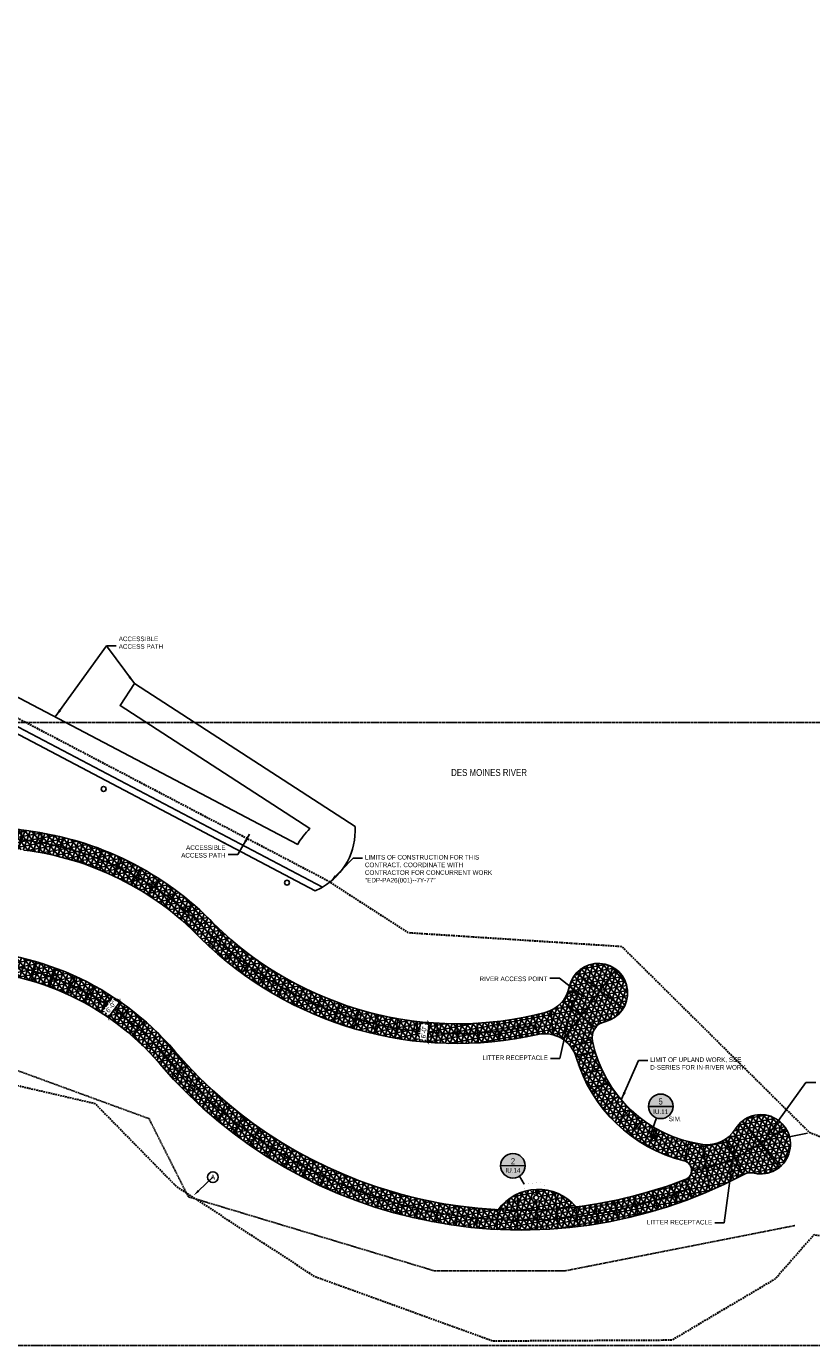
# Model space of a CAD drawing. Extents: x -7 to 1611950, y -7 to 575670.
# Tile 24 of 25: x 1610653 to 1610893, y 574829 to 575232. Entities that reach past the tile are written whole.
import ezdxf
from ezdxf import colors
from ezdxf.entities.mleader import LeaderData, LeaderLine
from ezdxf.enums import TextEntityAlignment as Align
from ezdxf.math import Vec2, Vec3

# ---------------------------------------------------------------- set-up
doc = ezdxf.new("R2010")
doc.units = 0
doc.header["$MEASUREMENT"] = 0
for name, pattern in [('3001.687.19 I09 Tree Protection$0$HIDDEN', [0.375, 0.25, -0.125]), ('3001.687.19 P-Series Lighting$0$DASHED2', [0.375, 0.25, -0.125]), ('DASHED', [0.75, 0.5, -0.25]), ('HIDDEN', [0.375, 0.25, -0.125]), ('HIDDEN2', [0.1875, 0.125, -0.0625])]:
    doc.linetypes.add(name, pattern=pattern)
for name, color, linetype in [('3001.687.19 I09 Tree Protection$0$L-TREE-PROTECT', 5, '3001.687.19 I09 Tree Protection$0$HIDDEN'), ('3001.687.19 P-Series Lighting$0$EN-LITE', 3, 'Continuous'), ('L-ANNO-MACH', 7, 'HIDDEN'), ('L-ANNO-MACH-OVERALL', 7, 'HIDDEN'), ('L-PAVE-JONT', 1, 'Continuous'), ('L-PAVE-SDWK', 4, 'Continuous'), ('L-STON', 3, 'Continuous'), ('X-XREF-SURV', 252, 'Continuous')]:
    doc.layers.add(name, color=color, linetype=linetype)
for name, color, linetype, lineweight in [('L-ANNO-DIMS', 2, 'Continuous', 25), ('L-ANNO-KEYN', 2, 'Continuous', 25), ('L-ANNO-KEYN-20SC', 2, 'Continuous', 25), ('L-ANNO-NOTE', 2, 'Continuous', 25), ('L-ANNO-SCRN', 9, 'Continuous', 25), ('P-LOW', 4, 'DASHED', 30)]:
    doc.layers.add(name, color=color, linetype=linetype, lineweight=lineweight)
doc.layers.add('L-ANNO-NPLT', color=8, linetype='Continuous', plot=False)
doc.layers.add('L-ANNO-TTLB-NPLT', color=8, linetype='Continuous', plot=False)
doc.styles.add('3001.687.19 P-Series Lighting$0$SIMPLEX', font='ARIALN.TTF')
doc.styles.add('RDG Standard', font='ARIALN.TTF')
doc.styles.add('RDG_Standard', font='ARIALN.TTF')
doc.styles.get("Standard").update_dxf_attribs({"font": 'arial.ttf'})
doc.styles.add('X-HLVM1S', font='ARIALN.TTF')
doc.dimstyles.new('RDG-ENG', dxfattribs={"dimscale": 12, "dimtxt": 0.09375, "dimasz": 0.0625, "dimexe": 0.0625, "dimexo": 0.0625, "dimgap": 0.03125, "dimtad": 1, "dimlfac": 12, "dimzin": 3, "dimdsep": 46, "dimlunit": 4, "dimtxsty": 'RDG Standard', "dimblk": 'ARCHTICK', "dimcen": 0.0937, "dimclrd": 256, "dimclre": 256, "dimclrt": 256, "dimadec": 0, "dimazin": 0, "dimtfac": 0.75, "dimtofl": 0, "dimtmove": 0, "dimatfit": 3, "dimfxl": 1, "dimtolj": 1, "dimtzin": 0, "dimarcsym": 0})
doc.dimstyles.new('RDG-ENG$7', dxfattribs={"dimscale": 12, "dimtxt": 0.09375, "dimasz": 0.125, "dimexe": 0.0625, "dimexo": 0.0625, "dimgap": 0.03125, "dimtad": 1, "dimlfac": 12, "dimzin": 3, "dimdsep": 46, "dimlunit": 4, "dimtxsty": 'RDG Standard', "dimblk": 'ARCHTICK', "dimcen": 0.0937, "dimclrd": 256, "dimclre": 256, "dimclrt": 256, "dimadec": 0, "dimazin": 0, "dimtfac": 0.75, "dimtofl": 0, "dimtmove": 0, "dimatfit": 3, "dimfxl": 1, "dimtolj": 1, "dimtzin": 0, "dimarcsym": 0})

# ---------------------------------------------------------------- blocks, each defined once
blk = doc.blocks.new('_ArchTick')
at = {"color": 0, "linetype": 'ByBlock', "const_width": 0.15}
blk.add_lwpolyline([(-0.5, -0.5), (0.5, 0.5)], dxfattribs=at)
blk = doc.blocks.new('KEYNOTE-CIRCLE')
at = {"layer": 'L-ANNO-NOTE', "color": 0, "transparency": 16777216}
blk.add_circle((0, 0), 0.0971, dxfattribs=at)
at = {"layer": 'L-ANNO-NOTE', "color": 0, "transparency": 16777216, "style": 'RDG_Standard'}
blk.add_attdef('#', text='', height=0.0938, dxfattribs=at).set_placement((0, 0), align=Align.MIDDLE_CENTER)
blk = doc.blocks.new('*U63')
at = {"layer": 'L-PAVE-JONT'}
blk.add_line((0, 3), (0, -3), dxfattribs=at)
blk = doc.blocks.new('*U64')
at = {"layer": 'L-PAVE-JONT', "color": 0, "linetype": 'ByBlock', "lineweight": -2, "transparency": 16777216}
for p, rotation in [((1610655.69, 574943.62), 343.7156414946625), ((1610661.47, 574941.71), 339.6076350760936), ((1610667.1, 574939.38), 335.4996286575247), ((1610672.54, 574936.66), 331.391622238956), ((1610677.78, 574933.55), 327.2836158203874), ((1610682.78, 574930.08), 323.1756094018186), ((1610687.52, 574926.26), 319.0676029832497), ((1610691.98, 574922.11), 314.9595965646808), ((1610696.12, 574917.65), 310.8515901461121), ((1610700.17, 574913.1), 312.8786372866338), ((1610704.41, 574908.72), 315.337153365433), ((1610708.83, 574904.54), 317.7956694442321), ((1610713.43, 574900.54), 320.2541855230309), ((1610718.19, 574896.75), 322.7127016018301), ((1610723.12, 574893.17), 325.1712176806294), ((1610728.19, 574889.8), 327.6297337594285), ((1610733.4, 574886.65), 330.0882498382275), ((1610738.75, 574883.72), 332.5467659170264), ((1610744.21, 574881.03), 335.0052819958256), ((1610749.78, 574878.58), 337.4637980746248), ((1610755.46, 574876.37), 339.9223141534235), ((1610851, 574875.68), 19.25857141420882), ((1610761.22, 574874.4), 342.3808302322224), ((1610767.06, 574872.68), 344.8393463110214), ((1610772.97, 574871.21), 347.2978623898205), ((1610833.41, 574870.78), 11.88302317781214), ((1610839.34, 574872.16), 14.34153925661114), ((1610845.21, 574873.8), 16.80005533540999), ((1610778.94, 574870), 349.7563784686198), ((1610784.96, 574869.05), 352.2148945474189), ((1610791.01, 574868.35), 354.673410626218), ((1610797.08, 574867.92), 357.131926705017), ((1610803.17, 574867.74), 359.5904427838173), ((1610809.26, 574867.83), 2.048958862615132), ((1610815.34, 574868.18), 4.507474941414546), ((1610821.4, 574868.79), 6.965991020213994), ((1610827.43, 574869.66), 9.424507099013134)]:
    blk.add_blockref('*U63', p, dxfattribs=dict(at, rotation=rotation))
blk = doc.blocks.new('*U61')
at = {"layer": 'L-PAVE-JONT'}
blk.add_line((0, 3), (0, -3), dxfattribs=at)
blk = doc.blocks.new('*U62')
at = {"layer": 'L-PAVE-JONT', "color": 0, "linetype": 'ByBlock', "lineweight": -2, "transparency": 16777216}
for p, rotation in [((1610628.8, 574993.31), 324.4294698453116), ((1610634.05, 574989.98), 330.8418857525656), ((1610639.64, 574987.26), 337.2543016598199), ((1610645.5, 574985.18), 343.666717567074), ((1610651.56, 574983.77), 350.0791334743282), ((1610657.7, 574982.84), 350.1071872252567), ((1610663.79, 574981.57), 346.2805560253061), ((1610669.78, 574979.9), 342.4539248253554), ((1610675.64, 574977.82), 338.6272936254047), ((1610681.36, 574975.37), 334.800662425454), ((1610686.89, 574972.53), 330.9740312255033), ((1610692.23, 574969.33), 327.1474000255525), ((1610697.33, 574965.79), 323.3207688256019), ((1610702.19, 574961.91), 319.4941376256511), ((1610706.79, 574957.71), 315.6675064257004), ((1610711.24, 574953.37), 317.3296541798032), ((1610715.93, 574949.29), 320.6095061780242), ((1610720.85, 574945.48), 323.889358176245), ((1610725.98, 574941.97), 327.1692101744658), ((1610731.3, 574938.74), 330.4490621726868), ((1610736.79, 574935.83), 333.7289141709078), ((1610742.44, 574933.24), 337.0087661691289), ((1610748.24, 574930.98), 340.28861816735), ((1610754.15, 574929.05), 343.5684701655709), ((1610760.16, 574927.46), 346.8483221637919), ((1610766.26, 574926.22), 350.1281741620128), ((1610772.41, 574925.33), 353.4080261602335), ((1610778.61, 574924.79), 356.6878781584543), ((1610784.82, 574924.61), 359.9677301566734), ((1610791.04, 574924.78), 3.247582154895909), ((1610797.24, 574925.31), 6.527434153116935), ((1610803.39, 574926.2), 9.807286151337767)]:
    blk.add_blockref('*U61', p, dxfattribs=dict(at, rotation=rotation))
blk = doc.blocks.new('*D73')
at = {"layer": 'L-ANNO-DIMS', "lineweight": -2, "transparency": 16777216}
for p, q in [((1610678.45, 574929.58), (1610682.05, 574934.37)), ((1610683.58, 574933.23), (1610681.05, 574935.12)), ((1610679.98, 574928.43), (1610677.45, 574930.32))]:
    blk.add_line(p, q, dxfattribs=at)
at = {"layer": 'L-ANNO-DIMS', "lineweight": -2, "transparency": 16777216, "xscale": 1.25, "yscale": 1.25, "zscale": 1.25}
for p, rotation in [((1610682.05, 574934.37), 53.15314315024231), ((1610678.45, 574929.58), 233.1531431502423)]:
    blk.add_blockref('_ArchTick', p, dxfattribs=dict(at, rotation=rotation))
at = {"layer": 'L-ANNO-DIMS', "transparency": 16777216, "insert": (1610679.18, 574932.78), "char_height": 1.4, "attachment_point": 5, "rotation": 53.1531, "style": 'RDG Standard', "bg_fill": 3, "box_fill_scale": 1.25, "bg_fill_color": 256, "bg_fill_true_color": 13158600, "bg_fill_transparency": 0}
blk.add_mtext('\\A1;6\'-0"', dxfattribs=at)
blk = doc.blocks.new('*D74')
at = {"layer": 'L-ANNO-DIMS', "lineweight": -2, "transparency": 16777216}
for p, q in [((1610775.01, 574928.08), (1610775.01, 574928.08)), ((1610775.72, 574921.99), (1610776.25, 574927.97)), ((1610774.48, 574922.1), (1610774.48, 574922.1))]:
    blk.add_line(p, q, dxfattribs=at)
at = {"layer": 'L-ANNO-DIMS', "lineweight": -2, "transparency": 16777216, "xscale": 1.25, "yscale": 1.25, "zscale": 1.25}
for p, rotation in [((1610776.25, 574927.97), 84.93643234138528), ((1610775.72, 574921.99), 264.9364323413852)]:
    blk.add_blockref('_ArchTick', p, dxfattribs=dict(at, rotation=rotation))
at = {"layer": 'L-ANNO-DIMS', "transparency": 16777216, "insert": (1610774.65, 574925.1), "char_height": 1.4, "attachment_point": 5, "rotation": 84.9364, "style": 'RDG Standard', "bg_fill": 3, "box_fill_scale": 1.25, "bg_fill_color": 256, "bg_fill_true_color": 13158600, "bg_fill_transparency": 0}
blk.add_mtext('\\A1;6\'-0"', dxfattribs=at)
blk = doc.blocks.new('*U47')
at = {"layer": 'L-ANNO-KEYN', "linetype": 'HIDDEN2', "const_width": 0.0156}
for points in [[(-0.03, 9.04, -0.414214), (0.1, 9.17)], [(5.9, 9.17, -0.414214), (6.02, 9.04)], [(6.02, 9.04), (6.05, 0.12, -0.414214), (5.92, 0)], [(0.12, 0, -0.414214), (0, 0.12)]]:
    blk.add_lwpolyline(points, format="xyb", dxfattribs=at)
for points in [[(0, 0.12), (-0.03, 9.04)], [(0.1, 9.17), (5.9, 9.17)], [(5.92, 0), (0.12, 0)]]:
    blk.add_lwpolyline(points, dxfattribs=at)
blk = doc.blocks.new('*U48')
at = {"layer": 'L-ANNO-KEYN', "true_color": 0xffffff}
h = blk.add_hatch(color=7, dxfattribs=at)
edge = h.paths.add_edge_path()
edge.add_arc((0, 0), 0.25, 0, 360)
at = {"layer": 'L-ANNO-KEYN'}
for p, q in [((-0.25, 0), (0.25, 0)), ((0.232, -0.375), (0.132, -0.213))]:
    blk.add_line(p, q, dxfattribs=at)
blk.add_circle((0, 0), 0.25, dxfattribs=at)
at = {"layer": 'L-ANNO-KEYN', "style": 'X-HLVM1S', "flags": 8}
for tag, height, p in [('DETAIL#', 0.125, (0, 0.093)), ('SHEET#', 0.0938, (0, -0.094))]:
    blk.add_attdef(tag, text='', height=height, dxfattribs=at).set_placement(p, align=Align.MIDDLE_CENTER)
at = {"layer": 'L-ANNO-KEYN', "style": 'RDG_Standard'}
blk.add_attdef('DESC', text='', height=0.0938, dxfattribs=at).set_placement((0.001, -0.364), align=Align.CENTER)
blk = doc.blocks.new('*U53')
at = {"layer": 'L-ANNO-KEYN', "true_color": 0xffffff}
h = blk.add_hatch(color=7, dxfattribs=at)
edge = h.paths.add_edge_path()
edge.add_arc((0, 0), 0.25, 0, 360)
at = {"layer": 'L-ANNO-KEYN'}
blk.add_hatch(color=256, dxfattribs=at).paths.add_polyline_path([(-0.102, -0.662), (-0.083, -0.609), (-0.201, -0.568), (-0.22, -0.62)])
for p, q in [((-0.25, 0), (0.25, 0)), ((-0.083, -0.236), (-0.22, -0.62))]:
    blk.add_line(p, q, dxfattribs=at)
blk.add_lwpolyline([(-0.102, -0.662), (-0.083, -0.609), (-0.201, -0.568), (-0.22, -0.62)], close=True, dxfattribs=at)
blk.add_circle((0, 0), 0.25, dxfattribs=at)
at = {"layer": 'L-ANNO-KEYN', "style": 'X-HLVM1S', "flags": 8}
blk.add_attdef('VIEWNUMBER', text='', height=0.125, dxfattribs=at).set_placement((0, 0), align=Align.BOTTOM_CENTER)
blk.add_attdef('SHEETNUMBER', text='', height=0.0938, dxfattribs=at).set_placement((0, -0.063), align=Align.TOP_CENTER)
at = {"layer": 'L-ANNO-KEYN', "style": 'RDG_Standard'}
blk.add_attdef('DESC', text='', height=0.0938, dxfattribs=at).set_placement((0.001, -0.371), align=Align.CENTER)
blk = doc.blocks.new('viewports_Rebid')
at = {"layer": 'L-ANNO-MACH-OVERALL'}
blk.add_lwpolyline([(1294.23, -240.07), (974.23, -240.07), (974.23, -50.07), (1294.23, -50.07)], close=True, dxfattribs=at)
blk = doc.blocks.new('3001.687.19 I09 Tree Protection')
at = {"layer": '3001.687.19 I09 Tree Protection$0$L-TREE-PROTECT'}
blk.add_lwpolyline([(1610425.18, 574938.2), (1610435.58, 574964.09), (1610473.88, 574973.8), (1610577.12, 574940.23), (1610690.81, 574898.69), (1610702.8, 574874.88), (1610777.83, 574852.3), (1610817.8, 574852.3), (1610887.82, 574866.09)], dxfattribs=at)
blk = doc.blocks.new('3001.687.19 P-Series Lighting$0$DM_ELEC-LF32')
blk.add_circle((0, 0), 3)
at = {"style": '3001.687.19 P-Series Lighting$0$SIMPLEX', "flags": 1}
blk.add_attdef('CON_CENTER', text='', height=9.6, dxfattribs=at).set_placement((0, 0), align=Align.MIDDLE_CENTER)
for tag, p in [('CON_TYPE', (0, -16.5)), ('CON_WIDTH', (0, -32.9))]:
    blk.add_attdef(tag, p, '', height=9.6, dxfattribs=at)
blk = doc.blocks.new('3001.687.19 P-Series Lighting')
at = {"layer": '3001.687.19 P-Series Lighting$0$EN-LITE', "linetype": '3001.687.19 P-Series Lighting$0$DASHED2', "xscale": 0.25, "yscale": 0.25, "zscale": 0.25}
for p in [(1610676.96, 574999.21), (1610732.91, 574970.64)]:
    blk.add_blockref('3001.687.19 P-Series Lighting$0$DM_ELEC-LF32', p, dxfattribs=at)

msp = doc.modelspace()

# ---------------------------------------------------------------- hatches: boundary and pattern name
at = {"layer": 'L-ANNO-SCRN', "ltscale": 0.01}
h = msp.add_hatch(dxfattribs=at)
h.set_pattern_fill('NET3', color=256, scale=12, angle=10.4)
edge = h.paths.add_edge_path()
edge.add_arc((1610485.75337, 574862.65553), 117, 61.26492, 62.7817033, ccw=False)
edge.add_arc((1610625.1739, 575116.9426), 173, 241.26492, 271.4988119)
edge.add_arc((1610631.84374, 574862.02984), 82, 40.5986621, 91.4988119, ccw=False)
edge.add_arc((1610804.20178, 575009.75157), 145, 220.5986621, 297.8966469)
edge.add_arc((1610874.38349, 574877.18261), 5, 77.5802528, 117.8966469, ccw=False)
edge.add_arc((1610877.4402, 574890.87449), 9.02896, 257.3236578, 508.8954732)
edge.add_arc((1610861.17032, 574900.74317), 10, 262.1913821, 328.6388783, ccw=False)
edge.add_arc((1610865.24626, 574930.46499), 40, 191.6818726, 262.1913821, ccw=False)
edge.add_arc((1610830.97121, 574923.37828), 5, 102.5817929, 191.6818726, ccw=False)
edge.add_arc((1610827.80993, 574936.99655), 8.98066, 283.3401073, 528.6304592)
edge.add_arc((1610809.20352, 574940.7471), 10, 284.5153485, 348.5791627, ccw=False)
edge.add_arc((1610784.89571, 575033.28791), 105.67999, 225.4045385, 284.6983544, ccw=False)
edge.add_arc((1610641.70883, 574891.11272), 96.11521, 44.1287295, 83.0615475)
edge.add_arc((1610661.13937, 575038.53242), 52.59294, 234.4316085, 261.4495534, ccw=False)
edge.add_arc((1610636.58032, 575003.73879), 10.0091, 156.1058844, 232.9334141, ccw=False)
edge.add_arc((1610604.47111, 575017.97276), 25.11365, 297.8066482, 336.0869651, ccw=False)
edge.add_arc((1610618.51874, 574991.3364), 5, 49.6461054, 117.8059001, ccw=False)
edge.add_arc((1610661.13084, 575038.53034), 58.58751, 227.7734183, 261.6224157)
edge.add_arc((1610641.70484, 574891.09942), 90.12889, 44.0485261, 83.0601456, ccw=False)
edge.add_arc((1610784.87204, 575033.24736), 111.6345, 225.3982425, 282.6823884)
edge.add_arc((1610811.54819, 574914.57418), 10, 16.485005, 102.5165182, ccw=False)
edge.add_arc((1610865.13463, 574930.34856), 45.86, 196.3851011, 256.0268238)
edge.add_arc((1610853.33145, 574882.93566), 3, -68.8231643, 75.9269198, ccw=False)
edge.add_arc((1610804.20178, 575009.75157), 139, 220.5986621, 291.1768356, ccw=False)
edge.add_arc((1610631.84374, 574862.02984), 88, 40.5986621, 91.4988119)
edge.add_arc((1610625.1739, 575116.9426), 167, 241.26492, 271.4988119, ccw=False)
edge.add_arc((1610485.75337, 574862.65553), 123, 61.26492, 62.7304502)
edge.add_line((1610542.10917, 574971.98541), (1610539.26706, 574966.70016))
h = msp.add_hatch(dxfattribs=at)
h.set_pattern_fill('NET3', color=256, scale=12, angle=10.4)
edge = h.paths.add_edge_path()
edge.add_arc((1610804.20178, 575009.75157), 139, 267.1517043, 276.9724369)
edge.add_arc((1610809.52215, 574861.98576), 15.14568, 40.2885347, 143.8356065)
h.paths.add_polyline_path([(1610808.2237, 574873.81888), (1610808.15552, 574875.31733), (1610809.65397, 574875.38546), (1610809.72215, 574873.88701)], flags=16)

# ---------------------------------------------------------------- linework, layer by layer
at = {"layer": 'L-ANNO-TTLB-NPLT'}
for points in [[(1610629.69893, 574944.00179, -0.225818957), (1610694.10523, 574915.39188, 0.350675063), (1610872.0441, 574881.60158, -0.177750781), (1610875.45885, 574882.06561, 1.953578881), (1610869.70936, 574895.53886, -0.298338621), (1610859.81167, 574890.83589, -0.317744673), (1610826.07478, 574922.36589, -0.40962066), (1610829.88205, 574928.25821, 1.828248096), (1610819.00551, 574938.76696, -0.287046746), (1610811.70991, 574931.06629, -0.264649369), (1610710.69814, 574958.03513, 0.171320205), (1610653.39749, 574986.51455, -0.118899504), (1610630.54741, 574995.75218, -0.348371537)], [(1610652.59488, 574980.56799, -0.171883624), (1610706.48509, 574953.7631, 0.255287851), (1610809.38098, 574924.33652, -0.394069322), (1610821.13713, 574917.41183, 0.266274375), (1610854.06093, 574885.84562, -0.731554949), (1610854.41519, 574880.13825, -0.318074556), (1610698.66095, 574919.29642, 0.225818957), (1610629.54199, 574949.99974, -0.132690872)], [(1610797.29463, 574870.92329, 0.042877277), (1610821.07524, 574871.77952, 0.485289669), (1610797.29463, 574870.92329, 3.711140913)]]:
    msp.add_lwpolyline(points, format="xyb", dxfattribs=at)
at = {"layer": 'L-PAVE-JONT'}
for p, q in [((1610817.17927, 574922.83802), (1610833.20215, 574944.17821)), ((1610835.55023, 574932.44242), (1610821.13236, 574943.00174)), ((1610827.07788, 574926.51546), (1610817.02667, 574934.51827)), ((1610809.38098, 574924.33652), (1610808.06782, 574930.17965)), ((1610813.48708, 574931.711), (1610813.9576, 574924.27958)), ((1610819.62272, 574920.4735), (1610825.9758, 574923.16409)), ((1610821.13713, 574917.41183), (1610827.00274, 574919.13739)), ((1610823.09259, 574912.029), (1610828.59797, 574914.43679)), ((1610825.73381, 574906.91151), (1610830.88761, 574909.9837)), ((1610829.22563, 574901.82344), (1610833.93746, 574905.57002)), ((1610833.41113, 574897.26071), (1610837.56353, 574901.5917)), ((1610837.61778, 574893.68636), (1610841.2215, 574898.48357)), ((1610883.12937, 574883.84727), (1610871.77787, 574897.91317)), ((1610843.05902, 574890.1695), (1610845.95301, 574895.42543)), ((1610869.51277, 574886.54262), (1610885.07606, 574895.71123)), ((1610848.50329, 574887.62023), (1610850.68716, 574893.20868)), ((1610854.06093, 574885.84562), (1610855.51988, 574891.66553)), ((1610859.81167, 574890.83589), (1610861.91499, 574876.73208)), ((1610866.55475, 574892.31655), (1610872.0441, 574881.60158)), ((1610860.88644, 574883.62906), (1610869.51277, 574886.54262)), ((1610856.3307, 574882.8686), (1610860.88644, 574883.62906)), ((1610854.41519, 574880.13825), (1610856.58268, 574874.54343)), ((1610803.1899, 574864.70285), (1610803.18454, 574875.74173)), ((1610808.90773, 574875.35152), (1610808.82473, 574877.11546)), ((1610808.8598, 574876.379), (1610808.82474, 574877.11539)), ((1610809.15161, 574870.8292), (1610809.02002, 574873.85666)), ((1610814.6868, 574876.22368), (1610815.60491, 574865.22304))]:
    msp.add_line(p, q, dxfattribs=at)
for start, end in [(267.1517043, 274.5000612), (274.5000612, 276.9724369)]:
    msp.add_arc((1610804.20178, 575009.75157), 139, start, end, dxfattribs=at)
at = {"layer": 'L-PAVE-SDWK'}
msp.add_lwpolyline([(1610875.45885, 574882.06561, 1.956737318), (1610869.70936, 574895.53886, 1.838627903)], format="xyb", dxfattribs=at)
for centre, radius in [((1610819.90415, 574935.8119), 1.5), ((1610869.19446, 574891.77915), 1.5), ((1610808.93752, 574874.60211), 0.75)]:
    msp.add_circle(centre, radius, dxfattribs=at)
for centre, radius, start, end in [((1610631.84374, 574862.02984), 88, 40.5986621, 91.4988119), ((1610827.8417, 574937.02942), 9.0054, 283.0952027, 168.8753638), ((1610631.84374, 574862.02984), 82, 40.5986621, 91.4988119), ((1610830.97121, 574923.37828), 5, 102.5817929, 191.6818726), ((1610811.54819, 574914.57418), 10, 16.485005, 102.5165182), ((1610865.24626, 574930.46499), 40, 191.6818726, 262.1913821), ((1610804.20178, 575009.75157), 139, 220.5986621, 267.1517043), ((1610804.20178, 575009.75157), 145, 220.5986621, 297.8966469), ((1610865.24626, 574930.46499), 46, 196.485005, 255.9269198), ((1610861.17032, 574900.74317), 10, 262.1913821, 328.6388783), ((1610853.33145, 574882.93566), 3, 291.1768356, 75.9269198), ((1610874.38349, 574877.18261), 5, 77.5802528, 117.8966469), ((1610804.20178, 575009.75157), 139, 276.9724369, 291.1768356), ((1610809.52215, 574861.98579), 15.14566, 40.2884307, 143.8357105)]:
    msp.add_arc(centre, radius, start, end, dxfattribs=at)
at = {"layer": 'L-STON'}
msp.add_lwpolyline([(1610886.13783, 574893.1011), (1610891.73494, 574894.27554)], dxfattribs=at)
at = {"layer": 'X-XREF-SURV'}
msp.add_lwpolyline([(1610736.16136, 574982.30344), (1610637.46917, 575034.14507)], dxfattribs=at)
msp.add_lwpolyline([(1610753.67305, 574987.74798), (1610686.3577, 575031.32757), (1610682.0101, 575024.61204), (1610739.91521, 574987.12459, 0.076828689), (1610736.16136, 574982.30344)], format="xyb", dxfattribs=at)
msp.add_arc((1610733.7073, 574986.578), 20, 300.1367474, 3.3536642, dxfattribs=at)

# ---------------------------------------------------------------- block references
at = {"layer": 'L-ANNO-KEYN-20SC'}
ref = msp.add_blockref('*U53', (1610846.91486, 574902.44636), dxfattribs=dict(at, xscale=15, yscale=15, zscale=15))
ref.add_attrib('VIEWNUMBER', '5', dxfattribs={"layer": 'L-ANNO-KEYN', "height": 1.875, "style": 'X-HLVM1S'}).set_placement((1610846.91486, 574902.44636), align=Align.BOTTOM_CENTER)
ref.add_attrib('SHEETNUMBER', 'IU.11', dxfattribs={"layer": 'L-ANNO-KEYN', "height": 1.40625, "style": 'X-HLVM1S'}).set_placement((1610846.91486, 574901.50886), align=Align.TOP_CENTER)
ref.add_attrib('DESC', 'SIM.', dxfattribs={"layer": 'L-ANNO-KEYN', "height": 1.40625, "style": 'RDG_Standard'}).set_placement((1610851.34401, 574897.90148), align=Align.CENTER)
ref = msp.add_blockref('*U48', (1610801.83096, 574884.32845), dxfattribs=dict(at, xscale=15, yscale=15, zscale=15, rotation=359.5181046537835))
ref.add_attrib('DETAIL#', '2', dxfattribs={"layer": 'L-ANNO-KEYN', "height": 1.875, "rotation": 359.5181047, "style": 'X-HLVM1S'}).set_placement((1610801.84268, 574885.72261), align=Align.MIDDLE_CENTER)
ref.add_attrib('SHEET#', 'IU.14', dxfattribs={"layer": 'L-ANNO-KEYN', "height": 1.40625, "rotation": 359.5181047, "style": 'X-HLVM1S'}).set_placement((1610801.81914, 574882.92363), align=Align.MIDDLE_CENTER)
at = {"layer": 'L-ANNO-KEYN-20SC', "rotation": 4.684917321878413}
msp.add_blockref('*U47', (1610806.02528, 574869.6723, -27.789), dxfattribs=at)

# ---------------------------------------------------------------- leaders
at = {"layer": 'L-ANNO-NOTE', "annotation_type": 0, "has_hookline": 1}
for points, hookline_direction, text_width in [([(1610745.99748, 574970.7998), (1610753.07665, 574978.15564), (1610756.06437, 574978.15564)], 0, 32.34611), ([(1610823.50962, 574935.72605), (1610816.04085, 574941.53655), (1610812.94863, 574941.53655)], 1, 17.13329), ([(1610820.03942, 574934.31801), (1610816.10935, 574917.01392), (1610813.12163, 574917.01392)], 1, 16.46194), ([(1610834.89482, 574904.42485), (1610840.09697, 574916.43444), (1610843.08468, 574916.43444)], 0, 24.20014), ([(1610878.63364, 574892.2991), (1610891.15345, 574909.76138), (1610894.24567, 574909.76138)], 0, 17.13329), ([(1610869.38525, 574890.29133), (1610866.23763, 574866.88564), (1610863.24991, 574866.88564)], 1, 16.46194)]:
    msp.add_leader(points, dimstyle='RDG-ENG$7', override={"dimscale": 20, "dimgap": 0.03125, "dimtad": 0}, dxfattribs=dict(at, hookline_direction=hookline_direction, text_width=text_width))
at = {"layer": 'L-ANNO-NOTE'}
ml = msp.add_multileader_block('Standard', dxfattribs=at)
ml.set_content('KEYNOTE-CIRCLE', color=256, scale=16.875)
ml.set_attribute('#', 'A', width=0)
ml.set_leader_properties()
ml.build(insert=Vec2(0, 0))
ml.multileader.update_dxf_attribs({"has_dogleg": 0, "text_right_attachment_type": 3, "dogleg_length": 0.36, "arrow_head_size": 2.10938, "scale": 30, "block_connection_type": 1})
ctx = ml.context
ctx.base_point, ctx.scale, ctx.char_height, ctx.arrow_head_size, ctx.landing_gap_size, ctx.plane_origin, ctx.plane_x_axis, ctx.plane_y_axis = Vec3(1610710.29753, 574880.84407), 30, 1.58203, 2.10938, 1.51875, Vec3(1610675.42778, 574886.60244), Vec3(0.999999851, 0.00054625), Vec3(-0.00054625, 0.999999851)
ctx.right_attachment, ctx.attachment_type = 3, 1
notes = []
notes.append((ctx, [(1, (1, 1, 0), (1610709.93753, 574880.84388), (0.999999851, 0.00054625), 0.36, [(0, [(1610704.3963, 574875.24675)], 0, [])])]))
ctx.block.insert, ctx.block.rotation = Vec3(1610710.29753, 574880.84407), 0.00054625
at = {"layer": 'X-XREF-SURV', "annotation_type": 0, "has_hookline": 1, "text_width": 11.18186}
for points, hookline_direction in [([(1610662.23274, 575021.23661), (1610677.86537, 575042.8562), (1610680.95759, 575042.8562)], 0), ([(1610721.51261, 574985.42401), (1610717.88099, 574979.20984), (1610714.78877, 574979.20984)], 1)]:
    msp.add_leader(points, dimstyle='RDG-ENG$7', override={"dimscale": 20, "dimgap": 0.03125, "dimtad": 0}, dxfattribs=dict(at, hookline_direction=hookline_direction))
at = {"layer": 'X-XREF-SURV'}
msp.add_leader([(1610686.3577, 575031.32757), (1610677.86537, 575042.8562), (1610680.95759, 575042.8562)], dimstyle='RDG-ENG$7', override={"dimscale": 20, "dimgap": 0.03125, "dimtad": 0}, dxfattribs=at)
for ctx, leaders in notes:
    for number, flags, end, landing, length, lines in leaders:
        leader = LeaderData()
        leader.index, (leader.has_last_leader_line, leader.has_dogleg_vector, leader.attachment_direction) = number, flags
        leader.last_leader_point, leader.dogleg_vector, leader.dogleg_length = Vec3(end), Vec3(landing), length
        for number, points, colour, breaks in lines:
            line = LeaderLine()
            line.index, line.vertices, line.color, line.breaks = number, Vec3.list(points), colors.encode_raw_color(colour), breaks
            leader.lines.append(line)
        ctx.leaders.append(leader)

# ---------------------------------------------------------------- next in the draw order: texts
at = {"layer": 'L-ANNO-NOTE', "insert": (1610782.97936, 575005.27732), "char_height": 2.1, "width": 23.2436872, "attachment_point": 1, "style": 'RDG Standard', "bg_fill": 3, "box_fill_scale": 1.5, "bg_fill_color": 256, "bg_fill_transparency": 0}
msp.add_mtext('\\A1;DES MOINES RIVER', dxfattribs=at)
at = {"layer": 'L-ANNO-NOTE', "insert": (1610812.32363, 574940.59905), "char_height": 1.4, "attachment_point": 9, "style": 'RDG Standard', "bg_fill": 3, "box_fill_scale": 1.5, "bg_fill_color": 256, "bg_fill_transparency": 0}
msp.add_mtext('\\A1;RIVER ACCESS POINT', dxfattribs=at)
at = {"layer": 'X-XREF-SURV', "char_height": 1.4, "style": 'RDG Standard', "bg_fill": 3, "box_fill_scale": 1.5, "bg_fill_color": 256, "bg_fill_transparency": 0}
for insert, attachment_point in [((1610681.58259, 575041.9187), 7), ((1610714.16377, 574978.27234), 9)]:
    msp.add_mtext('\\A1;ACCESSIBLE\\PACCESS PATH ', dxfattribs=dict(at, insert=insert, attachment_point=attachment_point))

# ---------------------------------------------------------------- next in the draw order: linework, layer by layer
at = {"layer": 'L-ANNO-NPLT'}
for points in [[(1609998.00712, 575009.3371, 0.163506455), (1610091.63201, 575004.85022, -0.184365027), (1610245.79618, 574991.18988, 0.193674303), (1610448.9278, 574976.86532, -0.206363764), (1610543.44463, 574967.87776, 0.132841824), (1610629.62046, 574947.00076, -0.225974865), (1610696.38309, 574917.34415, 0.318237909), (1610855.49894, 574877.34084)], [(1610628.80222, 574993.31203, 0.11886092), (1610652.95736, 574983.54601, -0.171688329), (1610708.5922, 574955.89967, 0.25524334), (1610808.7244, 574927.25808)]]:
    msp.add_lwpolyline(points, format="xyb", dxfattribs=at)
at = {"layer": 'L-PAVE-SDWK'}
for centre, radius, start, end in [((1610641.70883, 574891.11272), 96.11521, 44.1287295, 83.0149165), ((1610641.70484, 574891.09942), 90.12889, 44.0485261, 83.0601456), ((1610784.89571, 575033.28791), 105.67999, 225.4045385, 284.6983544), ((1610784.87204, 575033.24736), 111.6345, 225.3982425, 282.6823884), ((1610809.20352, 574940.7471), 10, 284.5153484, 348.7348441)]:
    msp.add_arc(centre, radius, start, end, dxfattribs=at)
at = {"layer": 'X-XREF-SURV'}
msp.add_lwpolyline([(1610743.74861, 574969.28141), (1610631.54467, 575028.22057), (1610630.61461, 575026.44999), (1610741.54719, 574968.17865, 0.030806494)], format="xyb", close=True, dxfattribs=at)

# ---------------------------------------------------------------- next in the draw order: block references
at = {"layer": 'L-PAVE-JONT'}
for name in ['*U64', '*U62']:
    msp.add_blockref(name, (0, 0), dxfattribs=at)

# ---------------------------------------------------------------- next in the draw order: texts
at = {"layer": 'L-ANNO-NOTE', "char_height": 1.4, "style": 'RDG Standard', "bg_fill": 3, "box_fill_scale": 1.5, "bg_fill_color": 256, "bg_fill_transparency": 0}
for s, insert, width, attachment_point in [('\\A1;LITTER RECEPTACLE', (1610812.49663, 574917.95142), 17.4970194, 3), ('\\A1;LIMIT OF UPLAND WORK, SEE D-SERIES FOR IN-RIVER WORK', (1610843.70968, 574917.37194), 24.4246375, 1), ('\\A1;LITTER RECEPTACLE', (1610862.62491, 574867.82314), 17.4970194, 3)]:
    msp.add_mtext(s, dxfattribs=dict(at, insert=insert, width=width, attachment_point=attachment_point))

# ---------------------------------------------------------------- next in the draw order: dimensions: what is measured, and where the dimension line sits
at = {"layer": 'L-ANNO-DIMS'}
for p1, p2, distance, picture, middle in [((1610680.98369, 574927.68011), (1610684.57892, 574932.47777), 3.16029, '*D73', (1610679.18014, 574932.77755)), ((1610775.72227, 574921.98847, -11.07414), (1610776.25183, 574927.96505, -11.07414), 0.00006, '*D74', (1610774.65242, 574925.09501, -11.07414))]:
    dim = msp.add_aligned_dim(p1=p1, p2=p2, distance=distance, dimstyle='RDG-ENG', override={"dimscale": 20, "dimtxt": 0.07, "dimtfill": 1}, dxfattribs=at)
    dim.commit()
    dim.dimension.update_dxf_attribs({"geometry": picture, "text_midpoint": middle})

# ---------------------------------------------------------------- next in the draw order: linework, layer by layer
at = {"layer": 'P-LOW', "flags": 128}
msp.add_lwpolyline([(1609768.39348, 575189.32246, -0.192439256), (1609866.27946, 575152.04524, 0.214214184), (1609924.56232, 575132.58867, 0.030096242), (1609933.46777, 575134.02607, -0.150913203), (1609980.53601, 575130.28264, -0.25311502), (1610066.30971, 575127.83126, -0.146310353), (1610112.12543, 575129.26245, 0.009386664), (1610159.75167, 575113.51199, -0.063336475), (1610223.14468, 575103.32128), (1610245.45051, 575067.7303, 0.418673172), (1610313.22413, 575063.24931, -0.19759583), (1610396.77927, 575053.63098, 0.185647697), (1610415.34818, 575026.14442, 0.161188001), (1610445.00321, 575036.53061, -0.262718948), (1610493.65504, 575043.51992, -0.342507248), (1610575.59029, 575040.48745, -0.202343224), (1610637.46917, 575034.14507), (1610634.58034, 575029.29325), (1610745.06722, 574971.40117), (1610769.77844, 574955.42647), (1610834.96925, 574951.22035), (1610892.07272, 574894.69203), (1610949.00752, 574869.61675), (1610944.86985, 574856.93739), (1610893.61299, 574863.22921), (1610881.843, 574849.81199), (1610850.27394, 574831.12413), (1610795.71156, 574830.84652), (1610741.47516, 574850.47534), (1610699.11653, 574878.06367), (1610674.41757, 574903.21479), (1610561.04848, 574929.4764), (1610506.73611, 574943.40144), (1610466.13018, 574960.09361), (1610411.23786, 574950.9497), (1610385.39936, 574949.09687), (1610354.57182, 574943.19389), (1610335.09178, 574927.86621), (1610224.09867, 574975.37816), (1610174.71191, 574993.40102), (1610134.30568, 574986.2488), (1610067.11292, 574969.35564), (1610068.52076, 574928.90019), (1610058.52681, 574928.5524), (1610057.13291, 574968.6075), (1610003.45499, 574966.20909), (1609981.01786, 574970.13509), (1609937.78259, 574943.06907), (1609923.45858, 574962.32465), (1609911.55722, 574975.31445), (1609888.08444, 574995.21448), (1609816.54125, 575053.30649), (1609802.30782, 575039.22773), (1609741.20444, 575080.62337), (1609724.13607, 575075.53459), (1609659.86614, 574893.31707), (1609621.44795, 574905.91925), (1609694.49493, 575114.20067), (1609664.18272, 575125.24511), (1609669.37052, 575139.48336), (1609645.0673, 575149.60029), (1609656.91909, 575231.6996), (1609675.66202, 575228.99388), (1609667.53233, 575172.67815), (1609710.44714, 575157.78936), (1609718.82219, 575181.92925), (1609754.05055, 575170.05763)], format="xyb", close=True, dxfattribs=at)

# ---------------------------------------------------------------- next in the draw order: block references
at = {"layer": 'L-ANNO-MACH'}
msp.add_blockref('viewports_Rebid', (1609666.84858, 575069.5638), dxfattribs=at)
at = {"layer": 'X-XREF-SURV'}
for name in ['3001.687.19 P-Series Lighting', '3001.687.19 I09 Tree Protection']:
    msp.add_blockref(name, (0, 0), dxfattribs=at)

# ---------------------------------------------------------------- next in the draw order: texts
at = {"layer": 'L-ANNO-NOTE', "insert": (1610756.68937, 574979.09314), "char_height": 1.4, "width": 35.999284, "attachment_point": 1, "style": 'RDG Standard', "bg_fill": 3, "box_fill_scale": 1.5, "bg_fill_color": 256, "bg_fill_transparency": 0}
msp.add_mtext('\\A1;LIMITS OF CONSTRUCTION FOR THIS CONTRACT. COORDINATE WITH CONTRACTOR FOR CONCURRENT WORK \\P"EDP-PA26(001)--7Y-77"', dxfattribs=at)

doc.saveas('drawing.dxf')
